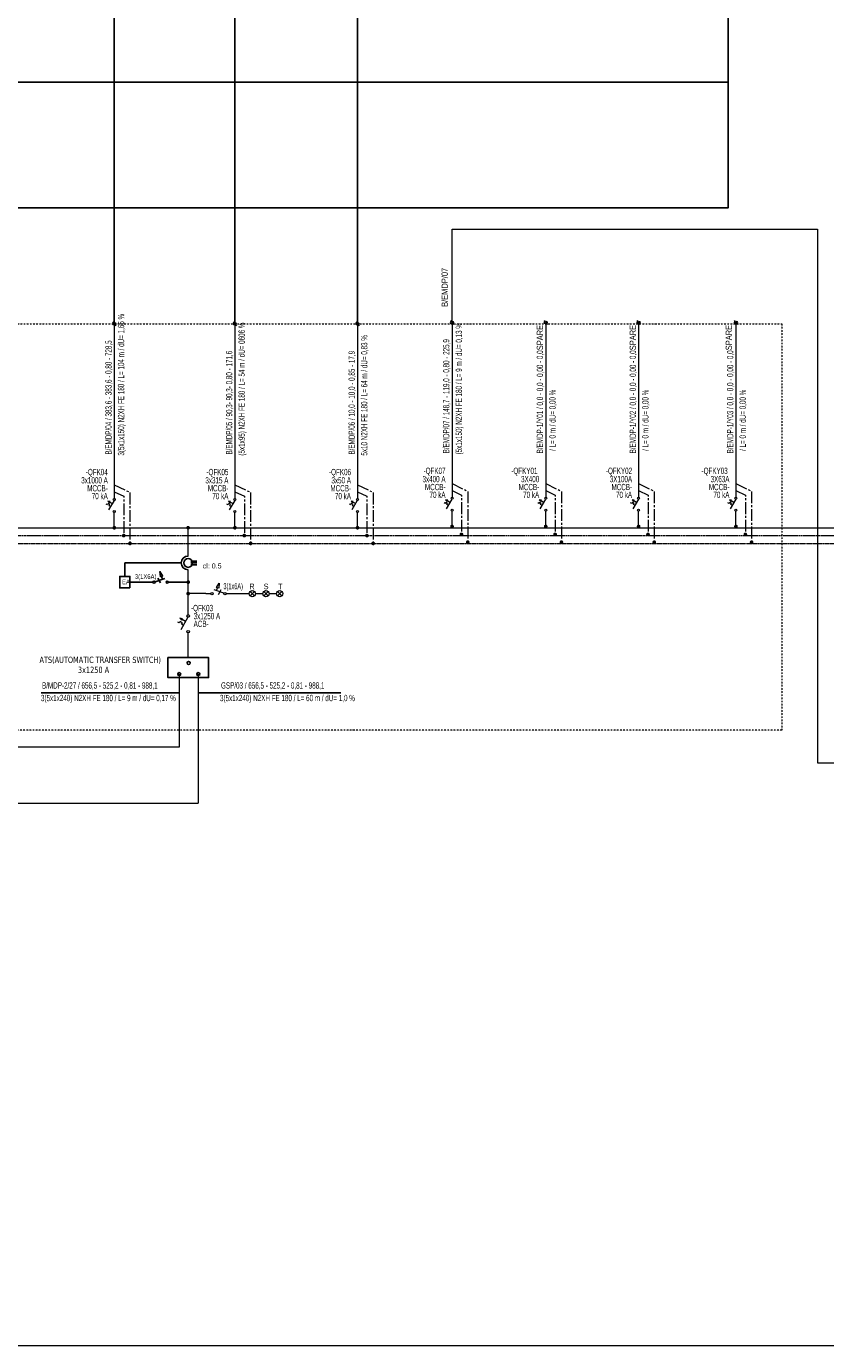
# Model space of a CAD drawing. Header units: millimetres. Extents: x -249865 to 125158, y -30755 to 173378.
# Tile 24 of 34: x 22879 to 48347, y 89278 to 131328. Entities that reach past the tile are written whole.
import ezdxf
from ezdxf.enums import TextEntityAlignment as Align

# ---------------------------------------------------------------- set-up
doc = ezdxf.new("R2010")
doc.units = ezdxf.units.MM
for name, pattern in [('CENTER2', [1.125, 0.75, -0.125, 0.125, -0.125]), ('DASHDOT', [1, 0.5, -0.25, 0, -0.25]), ('DASHED2', [0.375, 0.25, -0.125])]:
    doc.linetypes.add(name, pattern=pattern)
for name, color, linetype, lineweight in [('A-XREF-MIMARI-2$0$M_NOTE', 8, 'Continuous', 5), ('E-TP-BARA-N', 11, 'DASHED2', 13), ('E-TP-BARA-P', 6, 'Continuous', 18), ('E-TP-BARA-PE', 91, 'CENTER2', 13), ('E-TP-CIZIM', 3, 'Continuous', 13), ('E-TP-CIZIM-TEXT', 150, 'Continuous', 13), ('E_PANO-CERCEVE', 1, 'Continuous', 9)]:
    doc.layers.add(name, color=color, linetype=linetype, lineweight=lineweight)
for name, color, linetype in [('ANTET', 7, 'Continuous'), ('CERCEVE', 7, 'Continuous'), ('E_PANO-CIZIM', 7, 'Continuous'), ('KDmuh-1', 50, 'Continuous'), ('KDmuh-salter', 4, 'Continuous'), ('KDmuh-yazı1', 7, 'Continuous')]:
    doc.layers.add(name, color=color, linetype=linetype)
doc.styles.add('EM-TP-ANTET-TT', font='arial.ttf', dxfattribs={"width": 0.8, "height": 150})
doc.styles.add('EM-TP-YAZI-SHX', font='swisscl.ttf', dxfattribs={"width": 0.6})
doc.styles.add('VEGA', font='swisscl.ttf')
doc.styles.add('VG-BLOK-YAZI', font='tahoma.ttf', dxfattribs={"height": 1})
doc.styles.add('VG-YAZI', font='arial.ttf', dxfattribs={"width": 0.8, "height": 150})

# ---------------------------------------------------------------- blocks, each defined once
blk = doc.blocks.new('VG-PN-AP-CIKIS-2')
at = {"layer": 'E-TP-BARA-N', "linetype": 'CENTER2', "ltscale": 50, "flags": 128}
blk.add_lwpolyline([(0, 1364.8), (30, 1350.3), (30, 1225)], dxfattribs=at)
at = {"layer": 'E-TP-BARA-P', "linetype": 'Continuous'}
for p, q in [((0, 1895.6), (0, 1343.5)), ((0, 1250), (0, 1298.7))]:
    blk.add_line(p, q, dxfattribs=at)
at = {"layer": 'E-TP-BARA-PE', "ltscale": 50, "flags": 128}
blk.add_lwpolyline([(0, 1387), (50, 1362.8), (50, 1200)], dxfattribs=at)
at = {"layer": 'E-TP-CIZIM', "color": 7}
for p, q in [((-0.8, 1337.2), (-18.4, 1306.7)), ((-6.7, 1327), (-14.8, 1331.5))]:
    blk.add_line(p, q, dxfattribs=at)
at = {"layer": 'E-TP-CIZIM', "color": 7, "flags": 128}
blk.add_lwpolyline([(-12, 1317.7), (-16.3, 1320.1), (-14.2, 1323.8), (-19.8, 1327), (-21.9, 1323.2), (-25.6, 1325.3)], dxfattribs=at)
blk.add_lwpolyline([(-15.8, 1329.8), (-13.7, 1333.5), (-20.4, 1334.8)], close=True, dxfattribs=at)
at = {"layer": 'E-TP-CIZIM', "color": 1, "linetype": 'Continuous', "const_width": 5.93}
blk.add_lwpolyline([(-3, 1250, 1), (3, 1250, 1)], format="xyb", close=True, dxfattribs=at)
at = {"layer": 'E-TP-CIZIM', "color": 1, "linetype": 'Continuous', "const_width": 5.93, "elevation": 0}
for points in [[(27, 1225, 1), (32.9, 1225, 1)], [(47, 1200, 1), (52.9, 1200, 1)]]:
    blk.add_lwpolyline(points, format="xyb", close=True, dxfattribs=at)
at = {"layer": 'E-TP-CIZIM', "color": 7}
for centre in [(0, 1340.3), (0, 1301.9)]:
    blk.add_circle(centre, 3.2, dxfattribs=at)
at = {"layer": 'E_PANO-CERCEVE', "linetype": 'Continuous'}
blk.add_line((-5.4, 1906.3), (5.4, 1893.7), dxfattribs=at)
blk.add_ellipse((0, 1900), major_axis=(-4.45, 0), ratio=1, start_param=5.497787, end_param=11.780972, dxfattribs=at)
at = {"style": 'EM-TP-YAZI-SHX', "width": 0.8, "flags": 13}
blk.add_attdef('GEN', text='', height=20, dxfattribs=at).set_placement((26, 1172.8), align=Align.MIDDLE)
at = {"layer": 'E-TP-CIZIM-TEXT', "style": 'EM-TP-YAZI-SHX', "width": 0.8, "flags": 12}
for tag, p in [('ACIKLAMA1', (-8.5, 1483.2)), ('BES-KABLO', (31.5, 1479.9))]:
    blk.add_attdef(tag, p, '', height=20, rotation=90, dxfattribs=at)
for tag, p in [('SGRT-NO', (-20.7, 1417.6)), ('SGRT-AMP', (-20.7, 1391.3)), ('SGRT-NOT', (-20.7, 1341)), ('SGRT-TIP', (-20.7, 1365.9))]:
    blk.add_attdef(tag, text='', height=20, dxfattribs=at).set_placement(p, align=Align.RIGHT)

msp = doc.modelspace()

# ---------------------------------------------------------------- linework, layer by layer
for p, q in [((25680, 121847), (25680, 145847)), ((29524, 121847), (29524, 145847)), ((33430, 121847), (33430, 145847)), ((23345, 110084, 0), (27750, 110084, 0)), ((28356, 110084, 0), (32901, 110084, 0))]:
    msp.add_line(p, q)
at = {"color": 7}
for points in [[(11119, 133547), (45247, 133547), (45247, 129547), (11119, 129547)], [(11119, 129547), (45247, 129547), (45247, 125547), (11119, 125547)]]:
    msp.add_lwpolyline(points, close=True, dxfattribs=at)
for centre in [(28049, 111037, 0), (27750, 110682, 0), (28356, 110682, 0)]:
    msp.add_circle(centre, 47.9)
at = {"layer": 'A-XREF-MIMARI-2$0$M_NOTE', "color": 7}
msp.add_lwpolyline([(-249865, 89278), (120135, 89278), (120135, 173378), (-249865, 173378)], close=True, dxfattribs=at)
at = {"layer": 'ANTET'}
msp.add_circle((28035, 114225, 0), 140, dxfattribs=at)
msp.add_arc((28035, 114225, 0), 220, 90, 270, dxfattribs=at)
at = {"layer": 'CERCEVE', "elevation": 0}
for points in [[(26178, 113429), (25856, 113429), (25856, 113795), (26178, 113795)], [(27387, 111208), (28684, 111208), (28684, 110573), (27387, 110573)]]:
    msp.add_lwpolyline(points, close=True, dxfattribs=at)
at = {"layer": 'E-TP-BARA-N', "ltscale": 100}
msp.add_line((11816, 115097, 0), (49313, 115097, 0), dxfattribs=at)
at = {"layer": 'E-TP-BARA-P', "color": 1}
msp.add_line((36443, 121886), (36443, 124864), dxfattribs=at)
at = {"layer": 'E-TP-BARA-P'}
for p, q in [((11816, 115347, 0), (49251, 115347, 0)), ((28033, 114445, 0), (28033, 115347, 0)), ((28035, 112577, 0), (28034, 114005, 0)), ((28035, 111208, 0), (28035, 111994, 0))]:
    msp.add_line(p, q, dxfattribs=at)
at = {"layer": 'E-TP-BARA-PE', "ltscale": 50}
msp.add_line((11816, 114847), (49452, 114847, 0), dxfattribs=at)
at = {"layer": 'E-TP-CIZIM', "color": 1, "linetype": 'Continuous'}
for p, q in [((36443, 124864), (48085, 124864)), ((48085, 124864), (48085, 107852, 0)), ((27750, 110682, 0), (27750, 108352, 0)), ((28356, 110682, 0), (28356, 106564, 0)), ((27750, 108352, 0), (8280, 108352, 0)), ((48085, 107852, 0), (68461, 107852, 0)), ((-95398, 106564, 0), (28356, 106564, 0))]:
    msp.add_line(p, q, dxfattribs=at)
at = {"layer": 'E-TP-CIZIM'}
for p, q in [((28594, 113247, 0), (28034, 113247, 0)), ((28594, 113247, 0), (28756, 113247, 0)), ((29173, 113258, 0), (28864, 113363, 0)), ((28939, 113338, 0), (28971, 113432, 0)), ((29004, 113224, 0), (29090, 113377, 0)), ((29241, 113247, 0), (29976, 113247, 0)), ((30147, 113176, 0), (30005, 113317, 0)), ((30147, 113317, 0), (30005, 113176, 0)), ((30176, 113247, 0), (30413, 113247, 0)), ((30584, 113176, 0), (30443, 113317, 0)), ((30584, 113317, 0), (30443, 113176, 0)), ((30613, 113247, 0), (30851, 113247, 0)), ((31022, 113176, 0), (30880, 113317, 0)), ((31022, 113317, 0), (30880, 113176, 0)), ((28025, 112495, 0), (27796, 112097, 0)), ((27947, 112361, 0), (27843, 112420, 0))]:
    msp.add_line(p, q, dxfattribs=at)
at = {"layer": 'E-TP-CIZIM', "elevation": 0}
msp.add_lwpolyline([(29006, 113420), (28935, 113444), (29022, 113582), (29006, 113420)], dxfattribs=at)
at = {"layer": 'E-TP-CIZIM', "linetype": 'Continuous', "const_width": 59.3, "elevation": 0}
msp.add_lwpolyline([(28005, 113248, 1), (28064, 113248, 1)], format="xyb", close=True, dxfattribs=at)
at = {"layer": 'E-TP-CIZIM', "elevation": 0, "flags": 128}
msp.add_lwpolyline([(27879, 112240), (27823, 112272), (27850, 112320), (27778, 112361), (27751, 112313), (27702, 112340)], dxfattribs=at)
msp.add_lwpolyline([(27829, 112398), (27857, 112446), (27770, 112463)], close=True, dxfattribs=at)
at = {"layer": 'E-TP-CIZIM'}
for centre, radius in [((28791, 113247, 0), 35), ((29206, 113247, 0), 35), ((30076, 113247, 0), 100), ((30513, 113247, 0), 100), ((30951, 113247, 0), 100), ((28035, 112535, 0), 41.6), ((28035, 112035, 0), 41.6)]:
    msp.add_circle(centre, radius, dxfattribs=at)
at = {"layer": 'E_PANO-CERCEVE', "color": 9, "linetype": 'DASHDOT', "ltscale": 100, "elevation": 0}
msp.add_lwpolyline([(10782, 121847), (46954, 121847), (46954, 108898), (10782, 108898)], close=True, dxfattribs=at)
at = {"layer": 'E_PANO-CIZIM', "ltscale": 500}
for p, q in [((28118, 114280, 0), (28312, 114280, 0)), ((28118, 114225, 0), (28312, 114225, 0)), ((28118, 114170, 0), (28312, 114170, 0))]:
    msp.add_line(p, q, dxfattribs=at)
at = {"layer": 'E_PANO-CIZIM', "linetype": 'Continuous', "const_width": 59.3, "elevation": 0}
for points in [[(28062, 115347, -1), (28003, 115347, -1)], [(28065, 113613, -1), (28005, 113613, -1)]]:
    msp.add_lwpolyline(points, format="xyb", close=True, dxfattribs=at)
at = {"layer": 'KDmuh-1', "color": 7}
for p, q in [((27815, 114225, 0), (26017, 114225, 0)), ((26017, 113795, 0), (26017, 114225, 0)), ((26913, 113612, 0), (26178, 113612, 0)), ((27398, 113612, 0), (28035, 113612, 0))]:
    msp.add_line(p, q, dxfattribs=at)
at = {"layer": 'KDmuh-salter'}
for p, q in [((26982, 113624, 0), (27291, 113729, 0)), ((27150, 113590, 0), (27064, 113743, 0)), ((27216, 113703, 0), (27184, 113798, 0))]:
    msp.add_line(p, q, dxfattribs=at)
at = {"layer": 'KDmuh-salter', "elevation": 0}
msp.add_lwpolyline([(27148, 113786), (27219, 113810), (27133, 113948), (27148, 113786)], dxfattribs=at)
at = {"layer": 'KDmuh-salter'}
for centre in [(26948, 113612, 0), (27363, 113612, 0)]:
    msp.add_circle(centre, 35, dxfattribs=at)

# ---------------------------------------------------------------- block references
for p, xscale, yscale, zscale, values in [((25680, 102847), 10.00000000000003, 10.00000000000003, 10.00000000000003, {'ACIKLAMA1': 'B/EMDP/04 / 383,6 - 383,6 - 0,80 - 728,5', 'BES-KABLO': '3(5x1x150) N2XH FE 180 / L= 104 m / dU= 1,65 %', 'SGRT-AMP': '3x1000 A', 'SGRT-TIP': 'MCCB-', 'SGRT-NOT': '70 kA', 'SGRT-NO': '-QFK04'}), ((29524, 102847), 10.00000000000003, 10.00000000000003, 10.00000000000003, {'ACIKLAMA1': 'B/EMDP/05 / 90,3- 90,3- 0,80 - 171,6', 'BES-KABLO': '(5x1x95) N2XH FE 180 / L= 54 m / dU= 0606 %', 'SGRT-AMP': '3x315 A', 'SGRT-TIP': 'MCCB-', 'SGRT-NOT': '70 kA', 'SGRT-NO': '-QFK05'}), ((36443, 102886), 10.00000000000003, 10.00000000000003, 10.00000000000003, {'ACIKLAMA1': 'B/EMDP/07 / 148,7 - 119,0 - 0,80 - 225,9', 'BES-KABLO': '(5x1x150) N2XH FE 180 / L= 9 m / dU= 0,13 %', 'SGRT-AMP': '3x400 A', 'SGRT-TIP': 'MCCB-', 'SGRT-NOT': '70 kA', 'SGRT-NO': '-QFK07'}), ((39428, 102886), 10, 10, 10, {'ACIKLAMA1': 'B/EMDP-1/Y01 / 0,0 - 0,0 - 0,00 - 0,0', 'BES-KABLO': '  / L= 0 m / dU= 0,00 %', 'SGRT-AMP': '3X400', 'SGRT-TIP': 'MCCB-', 'SGRT-NOT': '70 kA', 'SGRT-NO': '-QFKY01 '}), ((42388, 102886), 10, 10, 10, {'ACIKLAMA1': 'B/EMDP-1/Y02 / 0,0 - 0,0 - 0,00 - 0,0', 'BES-KABLO': '  / L= 0 m / dU= 0,00 %', 'SGRT-AMP': ' 3X100A', 'SGRT-TIP': 'MCCB-', 'SGRT-NOT': '70 kA', 'SGRT-NO': '-QFKY02'}), ((45490, 102886), 10, 10, 10, {'ACIKLAMA1': 'B/EMDP-1/Y03 / 0,0 - 0,0 - 0,00 - 0,0', 'BES-KABLO': '  / L= 0 m / dU= 0,00 %', 'SGRT-AMP': ' 3X63A', 'SGRT-TIP': 'MCCB-', 'SGRT-NOT': '70 kA', 'SGRT-NO': '-QFKY03 '}), ((33430, 102847), 10.00000000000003, 10.00000000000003, 10.00000000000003, {'ACIKLAMA1': 'B/EMDP/06 / 10,0 - 10,0 - 0,85 - 17,9', 'BES-KABLO': '5x10 N2XH FE 180 / L= 64 m / dU= 0,83 %', 'SGRT-AMP': '3x50 A', 'SGRT-TIP': 'MCCB-', 'SGRT-NOT': '70 kA', 'SGRT-NO': '-QFK06'})]:
    msp.add_blockref('VG-PN-AP-CIKIS-2', p, dxfattribs=dict(xscale=xscale, yscale=yscale, zscale=zscale)).add_auto_attribs(values)

# ---------------------------------------------------------------- texts
at = {"layer": 'E-TP-CIZIM-TEXT', "style": 'EM-TP-YAZI-SHX'}
for s, p in [('B/EMDP/07', (36308, 122387)), ('SPARE', (39343, 121005)), ('SPARE', (42303, 121005)), ('SPARE', (45362, 121005))]:
    msp.add_text(s, height=200, rotation=90, dxfattribs=at).set_placement(p)
at = {"layer": 'E-TP-CIZIM-TEXT', "width": 0.8}
for s, height, style, p in [('cl: 0.5', 160, 'VG-YAZI', (29097, 114050, 0)), ('3x1250 A', 200, 'VG-BLOK-YAZI', (25516, 110718, 0))]:
    msp.add_text(s, height=height, rotation=359.9953, dxfattribs=dict(at, style=style)).set_placement(p, align=Align.RIGHT)
at = {"layer": 'E-TP-CIZIM-TEXT', "ltscale": 500, "style": 'VG-YAZI', "width": 0.661674}
msp.add_text('3(1x6A)', height=192, rotation=359.9953, dxfattribs=at).set_placement((29158, 113388, 0), (29779, 113388, 0), align=Align.FIT)
at = {"layer": 'E-TP-CIZIM-TEXT', "style": 'EM-TP-ANTET-TT', "width": 0.8}
for s, p in [('R', (29985, 113386, 13430)), ('S', (30441, 113386, 13430)), ('T', (30901, 113386, 13430))]:
    msp.add_text(s, height=180, rotation=359.9953, dxfattribs=at).set_placement(p)
at = {"layer": 'E-TP-CIZIM-TEXT', "style": 'EM-TP-YAZI-SHX', "width": 0.8}
for s, p in [('-QFK03', (28126, 112688, 0)), ('ACB-', (28208, 112183, 0)), ('3x1250 A', (28208, 112432, 0)), ('B/MDP-2/27 / 656,5 - 525,2 - 0,81 - 988,1', (23377, 110220, 0)), ('GSP/03 / 656,5 - 525,2 - 0,81 - 988,1', (29081, 110220, 0)), ('3(5x1x240) N2XH FE 180 / L= 9 m / dU= 0,17 %%%', (23343, 109820, 0)), ('3(5x1x240) N2XH FE 180 / L= 60 m / dU= 1,0 %%%', (29048, 109820, 0))]:
    msp.add_text(s, height=200, dxfattribs=at).set_placement(p)
at = {"layer": 'E-TP-CIZIM-TEXT', "style": 'VG-BLOK-YAZI', "width": 0.8}
msp.add_text('ATS(AUTOMATIC TRANSFER SWITCH)', height=200, rotation=359.9953, dxfattribs=at).set_placement((25231, 111138, 0), align=Align.MIDDLE_CENTER)
at = {"layer": 'KDmuh-yazı1', "style": 'VEGA'}
for s, p in [('EA', (25926, 113545, 0)), ('3(1X6A)', (26335, 113717, 0))]:
    msp.add_text(s, height=150, dxfattribs=at).set_placement(p)

doc.saveas('drawing.dxf')
